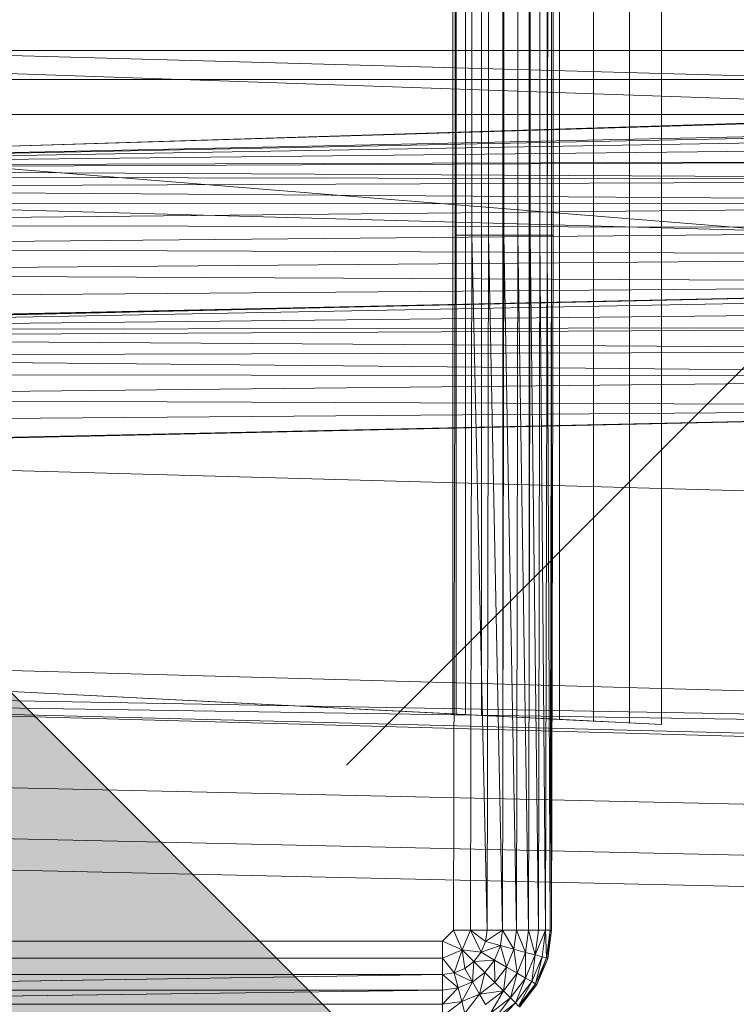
# Model space of a CAD drawing. Header units: metres. Extents: x 391.1 to 427.5, y 12.7 to 28.4.
# Tile 90 of 151: x 407.646 to 407.7424, y 27.0359 to 27.1683. Entities that reach past the tile are written whole.
import ezdxf

# ---------------------------------------------------------------- set-up
doc = ezdxf.new("R2010")
doc.units = ezdxf.units.M
for name, color, linetype, lineweight in [('A-DETL-____-MBND', 7, 'Continuous', 18), ('A-DETL-GENF-OTLN', 7, 'Continuous', 18), ('A-GENM-____-OTLN', 7, 'Continuous', 18)]:
    doc.layers.add(name, color=color, linetype=linetype, lineweight=lineweight)

# ---------------------------------------------------------------- blocks, each defined once
blk = doc.blocks.new('Family - LONDR55-XX_ZZ-ARQ-CAA-M3D-Londres55-154724-04_ENLLUMENAT_P1')
at = {"layer": 'A-DETL-____-MBND', "color": 253, "true_color": 0xaaaaaa}
for p, q in [((0.3742, 0.40749), (0.36709, 0.72691)), ((0.3742, 0.40749), (0.36709, 0.72691)), ((0.38104, 0.40776), (0.37392, 0.72725)), ((0.38104, 0.40776), (0.37392, 0.72725)), ((0.38526, 0.40793), (0.37814, 0.72747)), ((0.38526, 0.40793), (0.37814, 0.72747)), ((0.26816, 0.7262), (0.28224, 0.21652)), ((0.28568, 0.7262), (0.26951, 0.2042)), ((0.26951, 0.2042), (0.28565, 0.7256)), ((0.26951, 0.2042), (0.28565, 0.7256)), ((0.27003, 0.72561), (0.27003, 0.44571)), ((0.27003, 0.72561), (0.27965, 0.44571)), ((0.27003, 0.72561), (0.27003, 0.44571)), ((0.27003, 0.72561), (0.27965, 0.44571)), ((0.27003, 0.72561), (0.27003, 0.44571)), ((0.27003, 0.72561), (0.27003, 0.44571)), ((0.27003, 0.21593), (0.28565, 0.7256)), ((0.27003, 0.21593), (0.28565, 0.7256)), ((0.27392, 0.72561), (0.27392, 0.44571)), ((0.27392, 0.72561), (0.27392, 0.44571)), ((0.27859, 0.72561), (0.27859, 0.44571)), ((0.27859, 0.72561), (0.30126, 0.44572)), ((0.27859, 0.72561), (0.27859, 0.44571)), ((0.27859, 0.72561), (0.30126, 0.44572)), ((0.28565, 0.7256), (0.27965, 0.44571)), ((0.27965, 0.44571), (0.28565, 0.7256)), ((0.28565, 0.7256), (0.27965, 0.44571)), ((0.27965, 0.44571), (0.28565, 0.7256)), ((0.28565, 0.7256), (0.27996, 0.44571)), ((0.27996, 0.44571), (0.28565, 0.7256)), ((0.28565, 0.7256), (0.28094, 0.44571)), ((0.28094, 0.44571), (0.28565, 0.7256)), ((0.28565, 0.7256), (0.28254, 0.44571)), ((0.28254, 0.44571), (0.28565, 0.7256)), ((0.28565, 0.7256), (0.28471, 0.44571)), ((0.28471, 0.44571), (0.28565, 0.7256)), ((0.28471, 0.44571), (0.28596, 0.7256)), ((0.28471, 0.44571), (0.28596, 0.7256)), ((0.28596, 0.7256), (0.28739, 0.44571)), ((0.28596, 0.7256), (0.28739, 0.44571)), ((0.28694, 0.7256), (0.28739, 0.44571)), ((0.28694, 0.7256), (0.28739, 0.44571)), ((0.28854, 0.7256), (0.28739, 0.44571)), ((0.28739, 0.44571), (0.28854, 0.7256)), ((0.28854, 0.7256), (0.29049, 0.44571)), ((0.28854, 0.7256), (0.29049, 0.44571)), ((0.28891, 0.7262), (0.30299, 0.21652)), ((0.29071, 0.7256), (0.29049, 0.44571)), ((0.29049, 0.44571), (0.29071, 0.7256)), ((0.29049, 0.44571), (0.29339, 0.7256)), ((0.29049, 0.44571), (0.29339, 0.7256)), ((0.29339, 0.7256), (0.29392, 0.44571)), ((0.29339, 0.7256), (0.29392, 0.44571)), ((0.29649, 0.7256), (0.29392, 0.44571)), ((0.29392, 0.44571), (0.29649, 0.7256)), ((0.29649, 0.7256), (0.29758, 0.44571)), ((0.29649, 0.7256), (0.29758, 0.44571)), ((0.29992, 0.7256), (0.29758, 0.44571)), ((0.29758, 0.44571), (0.29992, 0.7256)), ((0.29992, 0.7256), (0.30135, 0.44571)), ((0.29992, 0.7256), (0.30135, 0.44571)), ((0.3076, 0.72555), (0.30126, 0.44572)), ((0.30126, 0.44572), (0.3076, 0.72555)), ((0.30749, 0.7262), (0.30135, 0.44571)), ((0.30358, 0.7256), (0.30135, 0.44571)), ((0.30135, 0.44571), (0.30358, 0.7256)), ((0.30135, 0.44571), (0.30735, 0.7256)), ((0.30135, 0.44571), (0.30735, 0.7256)), ((0.3076, 0.72555), (0.30226, 0.44566)), ((0.30226, 0.44566), (0.3076, 0.72555)), ((0.3076, 0.72555), (0.30471, 0.44566)), ((0.30471, 0.44566), (0.3076, 0.72555)), ((0.3076, 0.72555), (0.30715, 0.44566)), ((0.30715, 0.44566), (0.3076, 0.72555)), ((0.30715, 0.44566), (0.3086, 0.72555)), ((0.30715, 0.44566), (0.3086, 0.72555)), ((0.3086, 0.72555), (0.31043, 0.44566)), ((0.3086, 0.72555), (0.31043, 0.44566)), ((0.31105, 0.72555), (0.31043, 0.44566)), ((0.31043, 0.44566), (0.31105, 0.72555)), ((0.31105, 0.72555), (0.31384, 0.44566)), ((0.31105, 0.72555), (0.31384, 0.44566)), ((0.31349, 0.72555), (0.31384, 0.44566)), ((0.31349, 0.72555), (0.31384, 0.44566)), ((0.31677, 0.72555), (0.31384, 0.44566)), ((0.31384, 0.44566), (0.31677, 0.72555)), ((0.31677, 0.72555), (0.31794, 0.44566)), ((0.31677, 0.72555), (0.31794, 0.44566)), ((0.32408, 0.7262), (0.31794, 0.44566)), ((0.32019, 0.72555), (0.31794, 0.44566)), ((0.31794, 0.44566), (0.32019, 0.72555)), ((0.31794, 0.44566), (0.32395, 0.72555)), ((0.31794, 0.44566), (0.32395, 0.72555)), ((0.32395, 0.7262), (0.33803, 0.21652)), ((0.35083, 0.7262), (0.36491, 0.21652)), ((0.35578, 0.7262), (0.36491, 0.21652)), ((0.35697, 0.7262), (0.36491, 0.21652)), ((0.35697, 0.7262), (0.36986, 0.21652)), ((0.35697, 0.7262), (0.37104, 0.21652)), ((0.3592, 0.57586), (0.35226, 0.71226)), ((0.35226, 0.71226), (0.36063, 0.54781)), ((0.38973, 0.71226), (0.38973, 0.57723)), ((0.38973, 0.71226), (0.38973, 0.57723)), ((0.38973, 0.71226), (0.38973, 0.57723)), ((0.39201, 0.71226), (0.39201, 0.57723)), ((0.39201, 0.71226), (0.39201, 0.57723)), ((0.39201, 0.71226), (0.39201, 0.57723)), ((0.39423, 0.71226), (0.39423, 0.57723)), ((0.39423, 0.71226), (0.39423, 0.57723)), ((0.39423, 0.71226), (0.39423, 0.57723)), ((0.39631, 0.71226), (0.39423, 0.57723)), ((0.39423, 0.57723), (0.39631, 0.71226)), ((0.39631, 0.71226), (0.39631, 0.57723)), ((0.39631, 0.71226), (0.39631, 0.57723)), ((0.39631, 0.71226), (0.39631, 0.57723)), ((0.39819, 0.71226), (0.39631, 0.57723)), ((0.39631, 0.57723), (0.39819, 0.71226)), ((0.39819, 0.71226), (0.39819, 0.57723)), ((0.39819, 0.71226), (0.39819, 0.57723)), ((0.39819, 0.71226), (0.39819, 0.57723)), ((0.38973, 0.57723), (0.38826, 0.57576)), ((0.38826, 0.57576), (0.38973, 0.57723)), ((0.38826, 0.57576), (0.38973, 0.57723)), ((0.38973, 0.57723), (0.39091, 0.57458)), ((0.38973, 0.57723), (0.39201, 0.57723)), ((0.38973, 0.57723), (0.39091, 0.57458)), ((0.38973, 0.57723), (0.39201, 0.57723)), ((0.39201, 0.57723), (0.39091, 0.57458)), ((0.39091, 0.57458), (0.39201, 0.57723)), ((0.39201, 0.57723), (0.39402, 0.57569)), ((0.39201, 0.57723), (0.39423, 0.57723)), ((0.39201, 0.57723), (0.39402, 0.57569)), ((0.39201, 0.57723), (0.39423, 0.57723)), ((0.39201, 0.57723), (0.39402, 0.57569)), ((0.39201, 0.57723), (0.39423, 0.57723)), ((0.39423, 0.57723), (0.39402, 0.57569)), ((0.39423, 0.57723), (0.39402, 0.57569)), ((0.39402, 0.57569), (0.39423, 0.57723)), ((0.39423, 0.57723), (0.39631, 0.57723)), ((0.39423, 0.57723), (0.39603, 0.57515)), ((0.39423, 0.57723), (0.39631, 0.57723)), ((0.39423, 0.57723), (0.39603, 0.57515)), ((0.39423, 0.57723), (0.39631, 0.57723)), ((0.39631, 0.57723), (0.39603, 0.57515)), ((0.39631, 0.57723), (0.39603, 0.57515)), ((0.39603, 0.57515), (0.39631, 0.57723)), ((0.39603, 0.57515), (0.39819, 0.57723)), ((0.39603, 0.57515), (0.39819, 0.57723)), ((0.39631, 0.57723), (0.39819, 0.57723)), ((0.39631, 0.57723), (0.39819, 0.57723)), ((0.39631, 0.57723), (0.39819, 0.57723)), ((0.39819, 0.57723), (0.39785, 0.57466)), ((0.39819, 0.57723), (0.39785, 0.57466)), ((0.39785, 0.57466), (0.39819, 0.57723)), ((0.39785, 0.57466), (0.39982, 0.57723)), ((0.39785, 0.57466), (0.39982, 0.57723)), ((0.39819, 0.57723), (0.39982, 0.57723)), ((0.39819, 0.57723), (0.39982, 0.57723)), ((0.39819, 0.57723), (0.39982, 0.57723)), ((0.3592, 0.57586), (0.04193, 0.57586)), ((0.35923, 0.57542), (0.3592, 0.57586)), ((0.35923, 0.57542), (0.04191, 0.57542)), ((0.10805, 0.57556), (0.29485, 0.57556)), ((0.10805, 0.57556), (0.29485, 0.57556)), ((0.10805, 0.57556), (0.29485, 0.57556)), ((0.29485, 0.57556), (0.38826, 0.57576)), ((0.29485, 0.57556), (0.38826, 0.57576)), ((0.29485, 0.57556), (0.38826, 0.57576)), ((0.29485, 0.57556), (0.29485, 0.57328)), ((0.29485, 0.57556), (0.29485, 0.57328)), ((0.35929, 0.57413), (0.35923, 0.57542)), ((0.38826, 0.57576), (0.38826, 0.57348)), ((0.38826, 0.57576), (0.39091, 0.57458)), ((0.38826, 0.57348), (0.38826, 0.57576)), ((0.38826, 0.57576), (0.39091, 0.57458)), ((0.39091, 0.57458), (0.38826, 0.57348)), ((0.38826, 0.57348), (0.39091, 0.57458)), ((0.39091, 0.57458), (0.39402, 0.57569)), ((0.39091, 0.57458), (0.39402, 0.57569)), ((0.39091, 0.57458), (0.39124, 0.57206)), ((0.39091, 0.57458), (0.39248, 0.57301)), ((0.39091, 0.57458), (0.39343, 0.57425)), ((0.39091, 0.57458), (0.39124, 0.57206)), ((0.39091, 0.57458), (0.39248, 0.57301)), ((0.39091, 0.57458), (0.39124, 0.57206)), ((0.39091, 0.57458), (0.39343, 0.57425)), ((0.39091, 0.57458), (0.39248, 0.57301)), ((0.39091, 0.57458), (0.39343, 0.57425)), ((0.39402, 0.57569), (0.39343, 0.57425)), ((0.39402, 0.57569), (0.39343, 0.57425)), ((0.39343, 0.57425), (0.39402, 0.57569)), ((0.39603, 0.57515), (0.39402, 0.57569)), ((0.39402, 0.57569), (0.39523, 0.57321)), ((0.39402, 0.57569), (0.39603, 0.57515)), ((0.39402, 0.57569), (0.39603, 0.57515)), ((0.39402, 0.57569), (0.39523, 0.57321)), ((0.39603, 0.57515), (0.39523, 0.57321)), ((0.39603, 0.57515), (0.39523, 0.57321)), ((0.39523, 0.57321), (0.39603, 0.57515)), ((0.39523, 0.57321), (0.39785, 0.57466)), ((0.39523, 0.57321), (0.39785, 0.57466)), ((0.39603, 0.57515), (0.39785, 0.57466)), ((0.39603, 0.57515), (0.39785, 0.57466)), ((0.39603, 0.57515), (0.39785, 0.57466)), ((0.39785, 0.57466), (0.39686, 0.57227)), ((0.39785, 0.57466), (0.39686, 0.57227)), ((0.39686, 0.57227), (0.39785, 0.57466)), ((0.39785, 0.57466), (0.39942, 0.57424)), ((0.39785, 0.57466), (0.39942, 0.57424)), ((0.39785, 0.57466), (0.39942, 0.57424)), ((0.35929, 0.57413), (0.04184, 0.57413)), ((0.10805, 0.57328), (0.29485, 0.57328)), ((0.10805, 0.57328), (0.29485, 0.57328)), ((0.10805, 0.57328), (0.29485, 0.57328)), ((0.38826, 0.57348), (0.29485, 0.57328)), ((0.38826, 0.57348), (0.29485, 0.57328)), ((0.29485, 0.57328), (0.38826, 0.57348)), ((0.29485, 0.57328), (0.29485, 0.57106)), ((0.29485, 0.57328), (0.38826, 0.57126)), ((0.29485, 0.57328), (0.29485, 0.57106)), ((0.29485, 0.57328), (0.38826, 0.57126)), ((0.3594, 0.57201), (0.35929, 0.57413)), ((0.38826, 0.57348), (0.38826, 0.57126)), ((0.38826, 0.57348), (0.3898, 0.57147)), ((0.38826, 0.57348), (0.38826, 0.57126)), ((0.38826, 0.57126), (0.38826, 0.57348)), ((0.38826, 0.57348), (0.3898, 0.57147)), ((0.38826, 0.57348), (0.39124, 0.57206)), ((0.38826, 0.57348), (0.3898, 0.57147)), ((0.38826, 0.57348), (0.39124, 0.57206)), ((0.39343, 0.57425), (0.39248, 0.57301)), ((0.39343, 0.57425), (0.39248, 0.57301)), ((0.39248, 0.57301), (0.39343, 0.57425)), ((0.39248, 0.57301), (0.39523, 0.57321)), ((0.39248, 0.57301), (0.39523, 0.57321)), ((0.39343, 0.57425), (0.39523, 0.57321)), ((0.39343, 0.57425), (0.39523, 0.57321)), ((0.39343, 0.57425), (0.39523, 0.57321)), ((0.39523, 0.57321), (0.39395, 0.57154)), ((0.39523, 0.57321), (0.39395, 0.57154)), ((0.39395, 0.57154), (0.39523, 0.57321)), ((0.39523, 0.57321), (0.39686, 0.57227)), ((0.39523, 0.57321), (0.39686, 0.57227)), ((0.39523, 0.57321), (0.39686, 0.57227)), ((0.39686, 0.57227), (0.39942, 0.57424)), ((0.39686, 0.57227), (0.39942, 0.57424)), ((0.3594, 0.57201), (0.04173, 0.57201)), ((0.35955, 0.56914), (0.3594, 0.57201)), ((0.39124, 0.57206), (0.3898, 0.57147)), ((0.39124, 0.57206), (0.3898, 0.57147)), ((0.3898, 0.57147), (0.39124, 0.57206)), ((0.39124, 0.57206), (0.39034, 0.56946)), ((0.39034, 0.56946), (0.39124, 0.57206)), ((0.39248, 0.57301), (0.39124, 0.57206)), ((0.39248, 0.57301), (0.39124, 0.57206)), ((0.39124, 0.57206), (0.39248, 0.57301)), ((0.39124, 0.57206), (0.39228, 0.57026)), ((0.39124, 0.57206), (0.39228, 0.57026)), ((0.39124, 0.57206), (0.39228, 0.57026)), ((0.39248, 0.57301), (0.39228, 0.57026)), ((0.39228, 0.57026), (0.39248, 0.57301)), ((0.39248, 0.57301), (0.39395, 0.57154)), ((0.39248, 0.57301), (0.39395, 0.57154)), ((0.39248, 0.57301), (0.39395, 0.57154)), ((0.39395, 0.57154), (0.39686, 0.57227)), ((0.39395, 0.57154), (0.39686, 0.57227)), ((0.39686, 0.57227), (0.39528, 0.57021)), ((0.39686, 0.57227), (0.39528, 0.57021)), ((0.39528, 0.57021), (0.39686, 0.57227)), ((0.39686, 0.57227), (0.39643, 0.56906)), ((0.39643, 0.56906), (0.39686, 0.57227)), ((0.39686, 0.57227), (0.39827, 0.57145)), ((0.39686, 0.57227), (0.39827, 0.57145)), ((0.39686, 0.57227), (0.39827, 0.57145)), ((0.10805, 0.57106), (0.29485, 0.57106)), ((0.10805, 0.57106), (0.29485, 0.57106)), ((0.10805, 0.57106), (0.29485, 0.57106)), ((0.38826, 0.57126), (0.29485, 0.57106)), ((0.38826, 0.57126), (0.29485, 0.57106)), ((0.29485, 0.57106), (0.38826, 0.57126)), ((0.29485, 0.57106), (0.29485, 0.56898)), ((0.29485, 0.57106), (0.38826, 0.56918)), ((0.29485, 0.57106), (0.29485, 0.56898)), ((0.29485, 0.57106), (0.38826, 0.56918)), ((0.3898, 0.57147), (0.38826, 0.57126)), ((0.38826, 0.57126), (0.3898, 0.57147)), ((0.3898, 0.57147), (0.38826, 0.56918)), ((0.38826, 0.57126), (0.3898, 0.57147)), ((0.38826, 0.56918), (0.3898, 0.57147)), ((0.38826, 0.57126), (0.38826, 0.56918)), ((0.38826, 0.57126), (0.38826, 0.56918)), ((0.38826, 0.57126), (0.38826, 0.56918)), ((0.3898, 0.57147), (0.39034, 0.56946)), ((0.3898, 0.57147), (0.39034, 0.56946)), ((0.3898, 0.57147), (0.39034, 0.56946)), ((0.39395, 0.57154), (0.39228, 0.57026)), ((0.39228, 0.57026), (0.39395, 0.57154)), ((0.39228, 0.57026), (0.39395, 0.57154)), ((0.39395, 0.57154), (0.39528, 0.57021)), ((0.39395, 0.57154), (0.39528, 0.57021)), ((0.39395, 0.57154), (0.39528, 0.57021)), ((0.39827, 0.57145), (0.39643, 0.56906)), ((0.39643, 0.56906), (0.39827, 0.57145)), ((0.39643, 0.56906), (0.39827, 0.57145)), ((0.39643, 0.56906), (0.39941, 0.57079)), ((0.39643, 0.56906), (0.39941, 0.57079)), ((0.39941, 0.57079), (0.39736, 0.56812)), ((0.39941, 0.57079), (0.39736, 0.56812)), ((0.39736, 0.56812), (0.39941, 0.57079)), ((0.38826, 0.56918), (0.29485, 0.56898)), ((0.38826, 0.56918), (0.29485, 0.56898)), ((0.29485, 0.56898), (0.38826, 0.56918)), ((0.39034, 0.56946), (0.38826, 0.56918)), ((0.38826, 0.56918), (0.39034, 0.56946)), ((0.38826, 0.56918), (0.39034, 0.56946)), ((0.38826, 0.56918), (0.38826, 0.5673)), ((0.38826, 0.56918), (0.38826, 0.5673)), ((0.38826, 0.56918), (0.39083, 0.56764)), ((0.38826, 0.56918), (0.38826, 0.5673)), ((0.38826, 0.56918), (0.39083, 0.56764)), ((0.39228, 0.57026), (0.39034, 0.56946)), ((0.39034, 0.56946), (0.39228, 0.57026)), ((0.39034, 0.56946), (0.39228, 0.57026)), ((0.39034, 0.56946), (0.39083, 0.56764)), ((0.39034, 0.56946), (0.39083, 0.56764)), ((0.39034, 0.56946), (0.39322, 0.56863)), ((0.39034, 0.56946), (0.39083, 0.56764)), ((0.39034, 0.56946), (0.39322, 0.56863)), ((0.39228, 0.57026), (0.39322, 0.56863)), ((0.39228, 0.57026), (0.39322, 0.56863)), ((0.39228, 0.57026), (0.39528, 0.57021)), ((0.39228, 0.57026), (0.39322, 0.56863)), ((0.39228, 0.57026), (0.39528, 0.57021)), ((0.39528, 0.57021), (0.39322, 0.56863)), ((0.39528, 0.57021), (0.39322, 0.56863)), ((0.39322, 0.56863), (0.39528, 0.57021)), ((0.39528, 0.57021), (0.39643, 0.56906)), ((0.39528, 0.57021), (0.39643, 0.56906)), ((0.39528, 0.57021), (0.39643, 0.56906)), ((0.39736, 0.56812), (0.40025, 0.57031)), ((0.39736, 0.56812), (0.40025, 0.57031)), ((0.40025, 0.57031), (0.39805, 0.56744)), ((0.40025, 0.57031), (0.39805, 0.56744)), ((0.39805, 0.56744), (0.40025, 0.57031)), ((0.39805, 0.56744), (0.40077, 0.57001)), ((0.39805, 0.56744), (0.40077, 0.57001)), ((0.35955, 0.56914), (0.04159, 0.56914)), ((0.10805, 0.56898), (0.29485, 0.56898)), ((0.10805, 0.56898), (0.29485, 0.56898)), ((0.10805, 0.56898), (0.29485, 0.56898)), ((0.29485, 0.56898), (0.29485, 0.5671)), ((0.29485, 0.56898), (0.38826, 0.5673)), ((0.29485, 0.56898), (0.29485, 0.5671)), ((0.29485, 0.56898), (0.38826, 0.5673)), ((0.35973, 0.5656), (0.35955, 0.56914)), ((0.39322, 0.56863), (0.39083, 0.56764)), ((0.39322, 0.56863), (0.39083, 0.56764)), ((0.39083, 0.56764), (0.39322, 0.56863)), ((0.39322, 0.56863), (0.39643, 0.56906)), ((0.39322, 0.56863), (0.39643, 0.56906)), ((0.39322, 0.56863), (0.39404, 0.56722)), ((0.39322, 0.56863), (0.39404, 0.56722)), ((0.39322, 0.56863), (0.39404, 0.56722)), ((0.39643, 0.56906), (0.39404, 0.56722)), ((0.39643, 0.56906), (0.39404, 0.56722)), ((0.39404, 0.56722), (0.39643, 0.56906)), ((0.39404, 0.56722), (0.39736, 0.56812)), ((0.39404, 0.56722), (0.39736, 0.56812)), ((0.39736, 0.56812), (0.3947, 0.56608)), ((0.39736, 0.56812), (0.3947, 0.56608)), ((0.3947, 0.56608), (0.39736, 0.56812)), ((0.39643, 0.56906), (0.39736, 0.56812)), ((0.39643, 0.56906), (0.39736, 0.56812)), ((0.39643, 0.56906), (0.39736, 0.56812)), ((0.39736, 0.56812), (0.39805, 0.56744)), ((0.39736, 0.56812), (0.39805, 0.56744)), ((0.39736, 0.56812), (0.39805, 0.56744)), ((0.10805, 0.5671), (0.29485, 0.5671)), ((0.10805, 0.5671), (0.29485, 0.5671)), ((0.10805, 0.5671), (0.29485, 0.5671)), ((0.38826, 0.5673), (0.29485, 0.5671)), ((0.38826, 0.5673), (0.29485, 0.5671)), ((0.29485, 0.5671), (0.38826, 0.5673)), ((0.29485, 0.5671), (0.29485, 0.56547)), ((0.29485, 0.5671), (0.38826, 0.56567)), ((0.29485, 0.5671), (0.29485, 0.56547)), ((0.29485, 0.5671), (0.38826, 0.56567)), ((0.39083, 0.56764), (0.38826, 0.5673)), ((0.39083, 0.56764), (0.38826, 0.5673)), ((0.38826, 0.5673), (0.39083, 0.56764)), ((0.38826, 0.5673), (0.38826, 0.56567)), ((0.38826, 0.5673), (0.38826, 0.56567)), ((0.38826, 0.5673), (0.39125, 0.56607)), ((0.38826, 0.5673), (0.38826, 0.56567)), ((0.38826, 0.5673), (0.39125, 0.56607)), ((0.39083, 0.56764), (0.39125, 0.56607)), ((0.39083, 0.56764), (0.39125, 0.56607)), ((0.39083, 0.56764), (0.39404, 0.56722)), ((0.39083, 0.56764), (0.39125, 0.56607)), ((0.39083, 0.56764), (0.39404, 0.56722)), ((0.39404, 0.56722), (0.39125, 0.56607)), ((0.39404, 0.56722), (0.39125, 0.56607)), ((0.39125, 0.56607), (0.39404, 0.56722)), ((0.39404, 0.56722), (0.3947, 0.56608)), ((0.39404, 0.56722), (0.3947, 0.56608)), ((0.39404, 0.56722), (0.3947, 0.56608)), ((0.3947, 0.56608), (0.39805, 0.56744)), ((0.3947, 0.56608), (0.39805, 0.56744)), ((0.39805, 0.56744), (0.39518, 0.56524)), ((0.39805, 0.56744), (0.39518, 0.56524)), ((0.39518, 0.56524), (0.39805, 0.56744)), ((0.39518, 0.56524), (0.39847, 0.56702)), ((0.39518, 0.56524), (0.39847, 0.56702)), ((0.39847, 0.56702), (0.39548, 0.56472)), ((0.39847, 0.56702), (0.39548, 0.56472)), ((0.39548, 0.56472), (0.39847, 0.56702)), ((0.39548, 0.56472), (0.39862, 0.56687)), ((0.39548, 0.56472), (0.39862, 0.56687)), ((0.39862, 0.56687), (0.39558, 0.56455)), ((0.39862, 0.56687), (0.39558, 0.56455)), ((0.39862, 0.56687), (0.39558, 0.56455)), ((0.39862, 0.56687), (0.39558, 0.56455)), ((0.39805, 0.56744), (0.39847, 0.56702)), ((0.39805, 0.56744), (0.39847, 0.56702)), ((0.39805, 0.56744), (0.39847, 0.56702)), ((0.35973, 0.5656), (0.04141, 0.56559)), ((0.10805, 0.56547), (0.29485, 0.56547)), ((0.10805, 0.56547), (0.29485, 0.56547)), ((0.10805, 0.56547), (0.29485, 0.56547)), ((0.38826, 0.56567), (0.29485, 0.56547)), ((0.38826, 0.56567), (0.29485, 0.56547)), ((0.29485, 0.56547), (0.38826, 0.56567)), ((0.29485, 0.56547), (0.29485, 0.56415)), ((0.29485, 0.56547), (0.29485, 0.56415)), ((0.29485, 0.56547), (0.38826, 0.56435)), ((0.29485, 0.56547), (0.29485, 0.56415)), ((0.29485, 0.56547), (0.38826, 0.56435)), ((0.35993, 0.56149), (0.35973, 0.5656)), ((0.39125, 0.56607), (0.38826, 0.56567)), ((0.39125, 0.56607), (0.38826, 0.56567)), ((0.38826, 0.56567), (0.39125, 0.56607)), ((0.38826, 0.56567), (0.38826, 0.56435)), ((0.38826, 0.56567), (0.38826, 0.56435)), ((0.38826, 0.56567), (0.39159, 0.56479)), ((0.38826, 0.56567), (0.38826, 0.56435)), ((0.38826, 0.56567), (0.39159, 0.56479)), ((0.39125, 0.56607), (0.3947, 0.56608)), ((0.39125, 0.56607), (0.3947, 0.56608)), ((0.39125, 0.56607), (0.39159, 0.56479)), ((0.39125, 0.56607), (0.39159, 0.56479)), ((0.39125, 0.56607), (0.39159, 0.56479)), ((0.3947, 0.56608), (0.39159, 0.56479)), ((0.3947, 0.56608), (0.39159, 0.56479)), ((0.39159, 0.56479), (0.3947, 0.56608)), ((0.39159, 0.56479), (0.39518, 0.56524)), ((0.39159, 0.56479), (0.39518, 0.56524)), ((0.39518, 0.56524), (0.39184, 0.56385)), ((0.39518, 0.56524), (0.39184, 0.56385)), ((0.39184, 0.56385), (0.39518, 0.56524)), ((0.3947, 0.56608), (0.39518, 0.56524)), ((0.3947, 0.56608), (0.39518, 0.56524)), ((0.3947, 0.56608), (0.39518, 0.56524)), ((0.39518, 0.56524), (0.39548, 0.56472)), ((0.39518, 0.56524), (0.39548, 0.56472)), ((0.39518, 0.56524), (0.39548, 0.56472)), ((0.10805, 0.56415), (0.29485, 0.56415)), ((0.10805, 0.56415), (0.29485, 0.56415)), ((0.10805, 0.56415), (0.29485, 0.56415)), ((0.38826, 0.56435), (0.29485, 0.56415)), ((0.38826, 0.56435), (0.29485, 0.56415)), ((0.29485, 0.56415), (0.38826, 0.56435)), ((0.29485, 0.56415), (0.29485, 0.56318)), ((0.29485, 0.56415), (0.29485, 0.56318)), ((0.29485, 0.56415), (0.38826, 0.56338)), ((0.29485, 0.56415), (0.29485, 0.56318)), ((0.29485, 0.56415), (0.38826, 0.56338)), ((0.39159, 0.56479), (0.38826, 0.56435)), ((0.39159, 0.56479), (0.38826, 0.56435)), ((0.38826, 0.56435), (0.39159, 0.56479)), ((0.39159, 0.56479), (0.38826, 0.56338)), ((0.38826, 0.56338), (0.39159, 0.56479)), ((0.38826, 0.56435), (0.38826, 0.56338)), ((0.38826, 0.56435), (0.38826, 0.56338)), ((0.38826, 0.56435), (0.38826, 0.56338)), ((0.39159, 0.56479), (0.39184, 0.56385)), ((0.39159, 0.56479), (0.39184, 0.56385)), ((0.39159, 0.56479), (0.39184, 0.56385)), ((0.39184, 0.56385), (0.39548, 0.56472)), ((0.39184, 0.56385), (0.39548, 0.56472)), ((0.39548, 0.56472), (0.392, 0.56328)), ((0.39548, 0.56472), (0.392, 0.56328)), ((0.392, 0.56328), (0.39548, 0.56472)), ((0.392, 0.56328), (0.39558, 0.56455)), ((0.392, 0.56328), (0.39558, 0.56455)), ((0.39558, 0.56455), (0.39205, 0.56308)), ((0.39558, 0.56455), (0.39205, 0.56308)), ((0.39558, 0.56455), (0.39205, 0.56308)), ((0.39558, 0.56455), (0.39205, 0.56308)), ((0.39548, 0.56472), (0.39558, 0.56455)), ((0.39548, 0.56472), (0.39558, 0.56455)), ((0.39548, 0.56472), (0.39558, 0.56455)), ((0.38826, 0.56258), (0.01465, 0.56258)), ((0.38826, 0.56258), (0.01465, 0.56258)), ((0.10805, 0.56318), (0.29485, 0.56318)), ((0.10805, 0.56318), (0.29485, 0.56318)), ((0.10805, 0.56318), (0.29485, 0.56318)), ((0.29485, 0.56318), (0.10805, 0.56258)), ((0.10805, 0.56258), (0.29485, 0.56318)), ((0.10805, 0.56258), (0.29485, 0.56258)), ((0.10805, 0.56258), (0.29485, 0.56258)), ((0.10805, 0.56258), (0.29485, 0.56258)), ((0.38826, 0.56338), (0.29485, 0.56318)), ((0.38826, 0.56338), (0.29485, 0.56318)), ((0.29485, 0.56318), (0.38826, 0.56338)), ((0.29485, 0.56318), (0.29485, 0.56258)), ((0.29485, 0.56318), (0.29485, 0.56258)), ((0.29485, 0.56318), (0.38826, 0.56278)), ((0.29485, 0.56318), (0.29485, 0.56258)), ((0.29485, 0.56318), (0.38826, 0.56278)), ((0.38826, 0.56278), (0.29485, 0.56258)), ((0.38826, 0.56278), (0.29485, 0.56258)), ((0.29485, 0.56258), (0.38826, 0.56278)), ((0.29485, 0.56258), (0.29485, 0.56238)), ((0.38826, 0.56258), (0.29485, 0.56238)), ((0.29485, 0.56258), (0.29485, 0.56238)), ((0.29485, 0.56258), (0.38826, 0.56258)), ((0.29485, 0.56258), (0.29485, 0.56238)), ((0.38826, 0.56258), (0.29485, 0.56238)), ((0.29485, 0.56258), (0.38826, 0.56258)), ((0.39184, 0.56385), (0.38826, 0.56338)), ((0.38826, 0.56338), (0.39184, 0.56385)), ((0.38826, 0.56338), (0.39184, 0.56385)), ((0.38826, 0.56338), (0.38826, 0.56278)), ((0.38826, 0.56338), (0.38826, 0.56278)), ((0.38826, 0.56338), (0.392, 0.56328)), ((0.38826, 0.56338), (0.38826, 0.56278)), ((0.38826, 0.56338), (0.392, 0.56328)), ((0.392, 0.56328), (0.38826, 0.56278)), ((0.392, 0.56328), (0.38826, 0.56278)), ((0.38826, 0.56278), (0.392, 0.56328)), ((0.39205, 0.56308), (0.38826, 0.56258)), ((0.39205, 0.56308), (0.38826, 0.56258)), ((0.39205, 0.56308), (0.38826, 0.56258)), ((0.38826, 0.56278), (0.39205, 0.56308)), ((0.39205, 0.56308), (0.38826, 0.56258)), ((0.38826, 0.56278), (0.39205, 0.56308)), ((0.38826, 0.56278), (0.38826, 0.56258)), ((0.38826, 0.56278), (0.38826, 0.56258)), ((0.38826, 0.56278), (0.38826, 0.56258)), ((0.39184, 0.56385), (0.392, 0.56328)), ((0.39184, 0.56385), (0.392, 0.56328)), ((0.39184, 0.56385), (0.392, 0.56328)), ((0.392, 0.56328), (0.39205, 0.56308)), ((0.392, 0.56328), (0.39205, 0.56308)), ((0.392, 0.56328), (0.39205, 0.56308)), ((0.35993, 0.56149), (0.0412, 0.56149)), ((0.29485, 0.56238), (0.10805, 0.56238)), ((0.10805, 0.56238), (0.29485, 0.56238)), ((0.36017, 0.55695), (0.35993, 0.56149)), ((0.36017, 0.55695), (0.04097, 0.55695)), ((0.36041, 0.55211), (0.36017, 0.55695)), ((0.36041, 0.55211), (0.04072, 0.55211)), ((0.36063, 0.54781), (0.36041, 0.55211)), ((0.0405, 0.54781), (0.36063, 0.54781))]:
    blk.add_line(p, q, dxfattribs=at)
blk = doc.blocks.new('Family - Inodor P1-154725-04_ENLLUMENAT_P1')
at = {"extrusion": (0, 0, -1), "zscale": -1, "rotation": 180}
blk.add_blockref('Family - LONDR55-XX_ZZ-ARQ-CAA-M3D-Londres55-154724-04_ENLLUMENAT_P1', (0, 0), dxfattribs=at)
blk = doc.blocks.new('LONDR55-XX_ZZ-ARQ-CAA-M3D-Londres55_ifc-1-04_ENLLUMENAT_P1')
at = {"layer": 'A-GENM-____-OTLN', "color": 253, "lineweight": 18, "true_color": 0xaaaaaa, "rotation": 270}
blk.add_blockref('Family - Inodor P1-154725-04_ENLLUMENAT_P1', (408.28015, 27.43417), dxfattribs=at)
blk = doc.blocks.new('ZYR_06_01 Detector Presència Paret - Detector 90º-841973-04_ENLLUMENAT_P1')
at = {"layer": 'A-DETL-GENF-OTLN', "true_color": 0x00c400}
blk.add_hatch(color=92, dxfattribs=at).paths.add_polyline_path([(0, 0), (0.125, 0.25), (-0.125, 0.25)])
at = {"layer": 'A-DETL-GENF-OTLN', "color": 92, "true_color": 0x00c400}
for p, q in [((-0.0625, 0.275), (-0.0625, 0.365)), ((-0.125, 0.25), (0.125, 0.25)), ((-0.125, 0.25), (0.125, 0.25))]:
    blk.add_line(p, q, dxfattribs=at)

msp = doc.modelspace()

# ---------------------------------------------------------------- block references
at = {"lineweight": 5}
msp.add_blockref('LONDR55-XX_ZZ-ARQ-CAA-M3D-Londres55_ifc-1-04_ENLLUMENAT_P1', (0, 0), dxfattribs=at)
at = {"layer": 'A-DETL-GENF-OTLN', "color": 92, "true_color": 0x00c400, "rotation": 315.0000000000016}
msp.add_blockref('ZYR_06_01 Detector Presència Paret - Detector 90º-841973-04_ENLLUMENAT_P1', (407.53973, 26.82946), dxfattribs=at)

doc.saveas('drawing.dxf')
